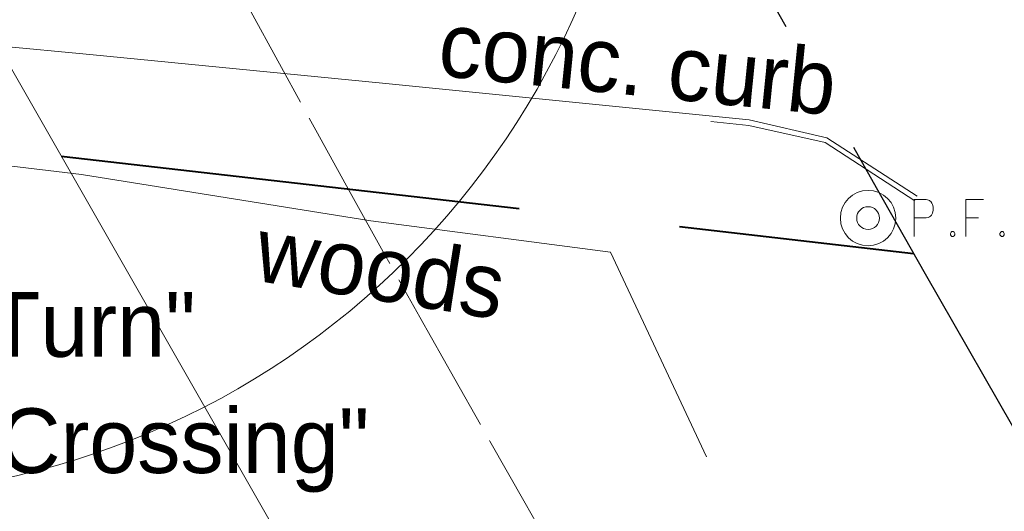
# Model space of a CAD drawing. Header units: feet. Extents: x 2433273 to 2447442, y 555003 to 575201.
# Tile 216 of 226: x 2436279 to 2436386, y 570336 to 570390. Entities that reach past the tile are written whole.
import ezdxf
from ezdxf.enums import TextEntityAlignment as Align

# ---------------------------------------------------------------- set-up
doc = ezdxf.new("R2010")
doc.units = ezdxf.units.FT
doc.header["$LTSCALE"] = 50
doc.header["$MEASUREMENT"] = 0
for name, pattern in [('corp', [0.4, 0.05, 0.09, 0.08, 0.09, 0.05, -0.04]), ('DGN Style 1', [291.026069, 0.484236, -290.541832]), ('DGN Style 3', [677.930942, 484.236387, -193.694555]), ('esmtshpr', [5.35, 1, -0.175, -0.175, 4]), ('rowex', [4.85, 0.8, -0.375, -0.375, 0.8, -0.3, 0.8, -0.3, 0.8, -0.3]), ('treelt', [0.3, -0.15, -0.15])]:
    doc.linetypes.add(name, pattern=pattern)
for name, color, linetype, lineweight in [('DV_X_Corp_Line', 7, 'corp', 0), ('DV_X_Property_Line', 7, 'Continuous', 0), ('PV_X_Curb', 120, 'DGN Style 1', 0), ('PV_X_EOP', 7, 'DGN Style 3', 0), ('RW_P_Esmt_SH', 193, 'esmtshpr', 40), ('RW_X_Fee_RW', 6, 'rowex', 30), ('SV_X_Mon_Cells_Found', 7, 'Continuous', 0), ('SV_X_Text', 7, 'Continuous', 0), ('UT_X_Electric_Cells', 1, 'Continuous', 0), ('VG_X_Tree_Line_Lt', 3, 'treelt', 0)]:
    doc.layers.add(name, color=color, linetype=linetype, lineweight=lineweight)
doc.styles.add('Slanted-Normal LS 0.50', font='font31.shx', dxfattribs={"height": 0.14})
doc.styles.add('Slanted-Normal LS 0.50_0', font='font31.shx')
doc.dimstyles.new('Dec-0  Slanted', dxfattribs={"dimscale": 50, "dimtxt": 0.14, "dimasz": 0.14, "dimexe": 0.07, "dimexo": 0.07, "dimgap": 0.07, "dimtad": 1, "dimdec": 0, "dimzin": 3, "dimdsep": 46, "dimtxsty": 'Slanted-Normal LS 0.50_0', "dimcen": 0.09, "dimclrd": 97, "dimclre": 97, "dimclrt": 7, "dimadec": 0, "dimazin": 3, "dimtfac": 1, "dimtdec": 0, "dimtofl": 0, "dimtmove": 1, "dimatfit": 1, "dimfxl": 1, "dimtzin": 3, "dimlwd": 0, "dimlwe": 0, "dimarcsym": 0})

# ---------------------------------------------------------------- blocks, each defined once
blk = doc.blocks.new('IPIPE_12')
at = {"layer": 'SV_X_Mon_Cells_Found', "color": 7, "linetype": 'Continuous', "lineweight": 0, "flags": 128}
for points in [[(0.0999, -0.04), (0.0999, 0.04), (0.1263, 0.04), (0.1291, 0.0394), (0.1329, 0.0381), (0.1346, 0.0368), (0.1362, 0.0356), (0.1384, 0.0324), (0.1401, 0.0293), (0.1412, 0.0242), (0.1412, 0.0167), (0.1406, 0.0142), (0.1395, 0.0104), (0.1373, 0.006), (0.1351, 0.0041), (0.1335, 0.0028), (0.1307, 0.0016), (0.1263, 0.0009), (0.0999, 0.0009)], [(0.2503, 0.04), (0.2123, 0.04), (0.2123, -0.04)], [(0.2123, 0.0009), (0.2393, 0.0009)], [(0.182, -0.0293), (0.1847, -0.0293), (0.1864, -0.0305), (0.188, -0.0331), (0.188, -0.0362), (0.1864, -0.0387), (0.1847, -0.04), (0.182, -0.04), (0.1803, -0.0387), (0.1787, -0.0362), (0.1787, -0.0331), (0.1803, -0.0305), (0.182, -0.0293)], [(0.2895, -0.0293), (0.2922, -0.0293), (0.2939, -0.0305), (0.2955, -0.0331), (0.2955, -0.0362), (0.2939, -0.0387), (0.2922, -0.04), (0.2895, -0.04), (0.2878, -0.0387), (0.2861, -0.0362), (0.2861, -0.0331), (0.2878, -0.0305), (0.2895, -0.0293)]]:
    blk.add_lwpolyline(points, dxfattribs=at)
at = {"layer": 'SV_X_Mon_Cells_Found', "color": 7, "linetype": 'Continuous', "lineweight": 0}
for radius in [0.06, 0.0247]:
    blk.add_circle((0, 0), radius, dxfattribs=at)

msp = doc.modelspace()

# ---------------------------------------------------------------- linework, layer by layer
at = {"layer": 'DV_X_Corp_Line', "flags": 128}
msp.add_lwpolyline([(2438340.89, 568548.62), (2437421.88, 568022.4), (2436416.72, 569777.84), (2436649.53, 569785.82), (2436333.8, 570337.21, -0.04279), (2436125.96, 570785.06)], format="xyb", dxfattribs=at)
at = {"layer": 'DV_X_Property_Line'}
msp.add_line((2439654.69, 564487.25), (2435957.98, 570943.25), dxfattribs=at)
at = {"layer": 'PV_X_Curb', "flags": 128}
msp.add_lwpolyline([(2436376.06, 570369.97), (2436366.34, 570376.28), (2436358.05, 570378.12), (2436318.32, 570382.18), (2436286.56, 570385.21), (2436258.64, 570387.97), (2436227.58, 570390.84), (2436196.57, 570393.79), (2436174.65, 570395.92), (2436151.11, 570398.13), (2436145.41, 570398.58), (2436143.9, 570398.68), (2436143.93, 570399.29)], dxfattribs=at)
at = {"layer": 'PV_X_EOP', "flags": 128}
msp.add_lwpolyline([(2436376.32, 570370.45), (2436366.53, 570376.79), (2436358.08, 570378.72), (2436318.34, 570382.72), (2436286.59, 570385.81), (2436258.63, 570388.44), (2436227.54, 570391.38), (2436196.45, 570394.4), (2436174.66, 570396.47), (2436151.22, 570398.53), (2436143.93, 570399.29), (2436142.93, 570399.48), (2436143.06, 570400.47), (2436140.13, 570400.54), (2436140.05, 570397.95), (2436134.18, 570400.42), (2436127.53, 570399.81), (2436121.77, 570398.52), (2436117.05, 570396.81), (2436106.54, 570402.58), (2436090, 570403.69), (2436074.35, 570405.3), (2436061.56, 570406.26), (2436037.15, 570406.8), (2436016.31, 570406.17), (2435963.38, 570404.19), (2435931.47, 570403.01), (2435900.7, 570401.91), (2435887.28, 570401.4), (2435850.08, 570400.16), (2435824.97, 570399.08), (2435789.58, 570397.85), (2435782.76, 570397.54), (2435777.97, 570397.34), (2435739.58, 570395.82)], dxfattribs=at)
at = {"layer": 'RW_P_Esmt_SH'}
msp.add_line((2436283.47, 570374.8), (2436375.93, 570364.27), dxfattribs=at)
at = {"layer": 'RW_X_Fee_RW', "flags": 128}
msp.add_lwpolyline([(2436110.55, 570994.74, 0.060663), (2436377.19, 570362.06), (2436699.64, 569798.92)], format="xyb", dxfattribs=at)
at = {"layer": 'UT_X_Electric_Cells'}
msp.add_circle((2436258.93, 570425.76), 87.79, dxfattribs=at)
at = {"layer": 'VG_X_Tree_Line_Lt', "flags": 128}
msp.add_lwpolyline([(2436178.5, 570365.08), (2436173.46, 570388.24), (2436194.94, 570378.91), (2436226.45, 570372.71), (2436258.49, 570376.06), (2436285.68, 570372.82), (2436317.07, 570367.81), (2436343.04, 570364.4), (2436353.45, 570342.24)], dxfattribs=at)

# ---------------------------------------------------------------- block references
at = {"layer": 'SV_X_Mon_Cells_Found', "color": 7, "linetype": 'Continuous', "lineweight": 0, "xscale": 50, "yscale": 50, "zscale": 50}
msp.add_blockref('IPIPE_12', (2436370.99, 570368.09), dxfattribs=at)

# ---------------------------------------------------------------- texts
at = {"layer": 'SV_X_Text', "style": 'Slanted-Normal LS 0.50'}
msp.add_text('conc. curb', height=7, rotation=354.2486, dxfattribs=at).set_placement((2436324.18, 570383.54))
msp.add_text('woods', height=7, rotation=350.9271, dxfattribs=at).set_placement((2436305.32, 570368.27), align=Align.TOP_LEFT)
at = {"layer": 'SV_X_Text', "char_height": 7, "attachment_point": 1, "line_spacing_factor": 0.9, "style": 'Slanted-Normal LS 0.50'}
for s, insert in [('sign\\P"No Left Turn"', (2436239.4, 570370.57)), ('sign\\P"Walk/Bike Crossing"', (2436229.11, 570357.98))]:
    msp.add_mtext(s, dxfattribs=dict(at, insert=insert))

# ---------------------------------------------------------------- leaders
at = {"layer": 'SV_X_Text', "color": 97, "linetype": 'Continuous', "lineweight": 0, "annotation_type": 0, "has_hookline": 1, "hookline_direction": 0}
for points, text_width in [([(2436215.15, 570388.24), (2436229.29, 570367.07), (2436236.29, 570367.07)], 79.78), ([(2436198.96, 570387.62), (2436218.99, 570354.48), (2436225.99, 570354.48)], 112.78)]:
    msp.add_leader(points, dimstyle='Dec-0  Slanted', override={"dimtad": 0, "dimclrd": 0, "dimlwd": 65534}, dxfattribs=dict(at, text_width=text_width))

doc.saveas('drawing.dxf')
